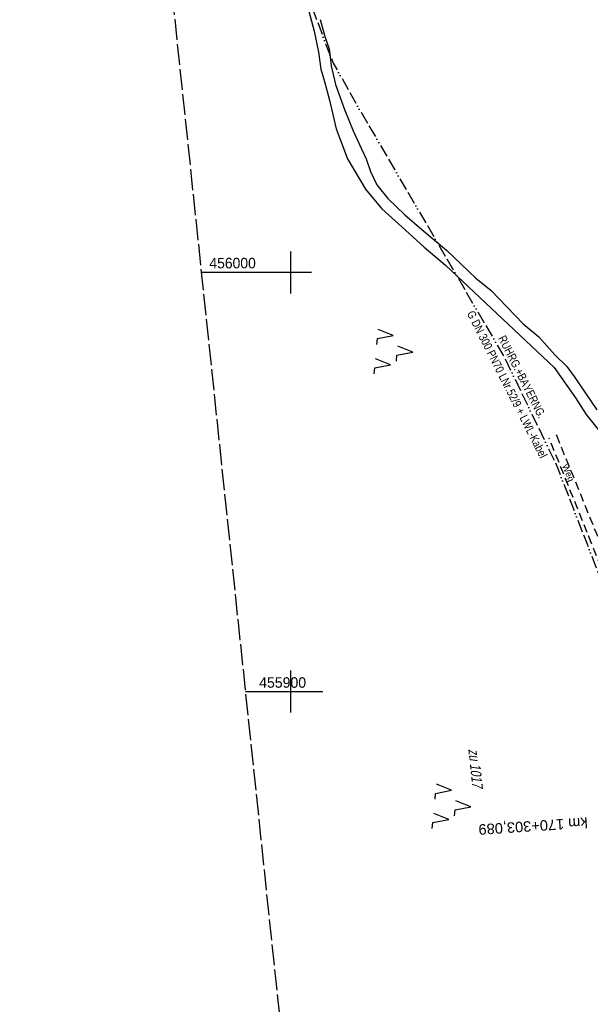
# Model space of a CAD drawing. Extents: x 509535 to 509917, y 455493 to 456443.
# Tile 10 of 34: x 509535 to 509672, y 455825 to 456060. Entities that reach past the tile are written whole.
import ezdxf
from ezdxf.enums import TextEntityAlignment as Align

# ---------------------------------------------------------------- set-up
doc = ezdxf.new("R2010")
doc.units = 0
doc.header["$LTSCALE"] = 10
doc.header["$MEASUREMENT"] = 0
for name, pattern in [('ACAD_ISO13W100', [36, 12, -3, 12, -3, 0, -3, 0, -3]), ('LT00', [0]), ('LT11', [0.3, 0.2, -0.1]), ('LT14', [0.6, 0.5, -0.1])]:
    doc.linetypes.add(name, pattern=pattern)
doc.layers.get('0').update_dxf_attribs({"linetype": 'LT00'})
doc.layers.add('-BLATT_115-RAND', color=7, linetype='LT14', plot=False)
for name, color, linetype in [('-EL-93-1', 250, 'LT00'), ('DFK_FLUR_NR', 250, 'LT00'), ('DFK_KATASTER', 250, 'LT00'), ('DFK_NUTZUNG', 250, 'LT00'), ('FELDWEG_TEXT', 250, 'Continuous'), ('GASLTG', 250, 'ACAD_ISO13W100'), ('GASLTG_TEXT', 250, 'Continuous'), ('V115_FELDWEG', 250, 'LT11'), ('V115_RASTER', 250, 'LT00')]:
    doc.layers.add(name, color=color, linetype=linetype)
doc.styles.add('Arial', font='ARIAL.TTF')
doc.styles.add('Beschrift', font='ARIAL.TTF')
doc.styles.get("Standard").update_dxf_attribs({"font": 'ARIAL.TTF'})
doc.styles.add('Versorgungsltg', font='ARIAL.TTF', dxfattribs={"width": 0.8, "height": 2})

# ---------------------------------------------------------------- blocks, each defined once
blk = doc.blocks.new('SYMB7221')
at = {"color": 0, "linetype": 'ByBlock'}
for p, q in [((0, 0.435), (-0.11, 0.065)), ((0.11, 0.065), (0, 0.435)), ((0.25, 0.065), (0.11, 0.065)), ((-0.35, -0.065), (-0.46, -0.435)), ((0.35, -0.065), (0.24, -0.435))]:
    blk.add_line(p, q, dxfattribs=at)
for points in [[(-0.1, -0.435), (-0.24, -0.435), (-0.35, -0.065)], [(0.6, -0.435), (0.46, -0.435), (0.35, -0.065)]]:
    blk.add_lwpolyline(points, dxfattribs=at)
blk = doc.blocks.new('SYMB0011')
at = {"color": 0, "linetype": 'ByBlock'}
for p, q in [((0.5, 0), (-0.5, 0)), ((0, 0.5), (0, -0.5))]:
    blk.add_line(p, q, dxfattribs=at)

msp = doc.modelspace()

# ---------------------------------------------------------------- linework, layer by layer
at = {"layer": '-BLATT_115-RAND'}
msp.add_lwpolyline([(509535.36, 456412.53), (509632.04, 455492.59), (509917.47, 455522.59), (509820.79, 456442.52), (509535.36, 456412.53)], dxfattribs=at)
at = {"layer": 'DFK_KATASTER'}
for p, q in [((509603.45, 456065.83), (509605.62, 456057.56)), ((509607.09, 456060.38), (509608.2, 456056.33)), ((509605.62, 456057.56), (509606.69, 456052.6)), ((509608.2, 456056.33), (509609.24, 456053.38)), ((509609.24, 456053.38), (509609.7, 456049.32)), ((509606.69, 456052.6), (509607.25, 456048.54)), ((509609.7, 456049.32), (509610.77, 456044.87)), ((509607.25, 456048.54), (509608.1, 456045.59)), ((509608.1, 456045.59), (509609.42, 456040.79)), ((509610.77, 456044.87), (509612.91, 456038.93)), ((509609.42, 456040.79), (509610.91, 456034.29)), ((509612.91, 456038.93), (509614.98, 456033.84)), ((509610.91, 456034.29), (509613.57, 456027.1)), ((509614.98, 456033.84), (509616.85, 456029.65)), ((509616.85, 456029.65), (509618.03, 456027.16)), ((509613.57, 456027.1), (509617.88, 456019.88)), ((509618.03, 456027.16), (509619.08, 456024.11)), ((509619.08, 456024.11), (509620.63, 456020.92)), ((509620.63, 456020.92), (509623.23, 456017.64)), ((509617.88, 456019.88), (509621.76, 456015.21)), ((509623.23, 456017.64), (509627.25, 456013.73)), ((509621.76, 456015.21), (509626.54, 456010.91)), ((509627.25, 456013.73), (509631.36, 456010.23)), ((509626.54, 456010.91), (509631.92, 456006.02)), ((509631.36, 456010.23), (509637.2, 456005.34)), ((509631.92, 456006.02), (509637, 456001.78)), ((509637.2, 456005.34), (509644.27, 455998.66)), ((509637, 456001.78), (509662.92, 455977.3)), ((509644.27, 455998.66), (509647.87, 455995.7)), ((509647.87, 455995.7), (509651.64, 455991.79)), ((509651.64, 455991.79), (509655.51, 455987.78)), ((509655.51, 455987.78), (509659.26, 455984.62)), ((509659.26, 455984.62), (509663.13, 455980.36)), ((509663.13, 455980.36), (509665.98, 455977.59)), ((509662.92, 455977.3), (509667.99, 455970.09)), ((509665.98, 455977.59), (509667.67, 455975.2)), ((509667.67, 455975.2), (509673.15, 455967.25)), ((509667.99, 455970.09), (509670.6, 455966.16)), ((509670.6, 455966.16), (509673.72, 455962.14))]:
    msp.add_line(p, q, dxfattribs=at)
at = {"layer": 'GASLTG', "ltscale": 0.025, "flags": 128}
msp.add_lwpolyline([(509576.64, 456416.86), (509580.42, 456407.74), (509587.24, 456392.18), (509591.42, 456382.27), (509597.66, 456365.03), (509604.75, 456344.5), (509608.5, 456332.06), (509616.69, 456303.9), (509621.74, 456286.7), (509623.05, 456279.51), (509625.2, 456264.88), (509628.28, 456228.9), (509627.76, 456227.65), (509626.73, 456226.11), (509624.81, 456225), (509619.29, 456223.6), (509599.24, 456219.11), (509590.54, 456217.56), (509588.78, 456216.68), (509588.11, 456214.99), (509588, 456213.31), (509590.7, 456177.75), (509590.25, 456175.17), (509586.8, 456115.33), (509601.51, 456073.24), (509608.12, 456055.24), (509610.22, 456049.99), (509615.8, 456040.04), (509651.21, 455979.5), (509663.5, 455954.04), (509676.39, 455920.74), (509705.32, 455849.52), (509725.25, 455800.42), (509734.94, 455779.14), (509734.41, 455718.88), (509734.2, 455703.01), (509733.7, 455653.34), (509733.32, 455613.95), (509732.96, 455610.18), (509732.76, 455606.91), (509732.7, 455601.24), (509731.56, 455550.22), (509730.86, 455531.77), (509730.15, 455502.9)], dxfattribs=at)
at = {"layer": 'V115_FELDWEG', "flags": 128}
for points in [[(509722.82, 455502.13), (509723.39, 455503.19), (509724.56, 455505.33), (509725.74, 455507.46), (509726.94, 455509.6), (509727.79, 455511.11), (509728.65, 455512.62), (509729.51, 455514.13), (509730.37, 455515.64), (509731.22, 455517.16), (509732.05, 455518.68), (509732.86, 455520.21), (509733.65, 455521.75), (509734.4, 455523.3), (509735.13, 455524.85), (509735.81, 455526.42), (509736.45, 455528), (509737.04, 455529.59), (509737.57, 455531.2), (509738.04, 455532.83), (509738.47, 455534.54), (509738.84, 455536.28), (509739.14, 455538.02), (509739.38, 455539.78), (509739.58, 455541.56), (509739.73, 455543.34), (509739.84, 455545.14), (509739.91, 455546.94), (509739.95, 455548.75), (509739.96, 455550.56), (509739.94, 455552.37), (509739.91, 455554.19), (509739.87, 455556), (509739.81, 455557.81), (509739.71, 455560.95), (509739.6, 455564.07), (509739.47, 455567.18), (509739.34, 455570.29), (509739.21, 455573.38), (509739.06, 455576.48), (509738.92, 455579.57), (509738.77, 455582.66), (509738.63, 455585.76), (509738.43, 455590.01), (509738.24, 455594.27), (509738.06, 455598.54), (509737.88, 455602.81), (509737.71, 455607.08), (509737.55, 455611.34), (509737.4, 455615.53), (509737.25, 455619.71), (509737.13, 455623.9), (509737.02, 455628.08), (509736.92, 455632.26), (509736.84, 455636.45), (509736.81, 455638.77), (509736.79, 455641.09), (509736.78, 455643.41), (509736.78, 455645.74), (509736.8, 455648.06), (509736.85, 455650.38), (509736.91, 455652.7), (509737.01, 455655.01), (509737.13, 455657.33), (509737.25, 455659.17), (509737.39, 455661.02), (509737.54, 455662.86), (509737.7, 455664.7), (509737.86, 455666.54), (509738.03, 455668.38), (509738.19, 455670.22), (509738.35, 455672.07), (509738.62, 455675.37), (509738.86, 455678.69), (509739.07, 455682), (509739.26, 455685.31), (509739.43, 455688.63), (509739.55, 455691.47), (509739.66, 455694.31), (509739.76, 455697.15), (509739.85, 455699.99), (509739.93, 455702.83), (509740, 455705.67), (509740.08, 455708.51), (509740.15, 455711.35), (509740.23, 455714.19), (509740.31, 455717.03), (509740.39, 455719.64), (509740.47, 455722.24), (509740.55, 455724.85), (509740.62, 455727.45), (509740.69, 455730.06), (509740.74, 455732.67), (509740.77, 455735.28), (509740.79, 455737.88), (509740.78, 455740.49), (509740.74, 455743.1), (509740.68, 455745.71), (509740.58, 455748.33), (509740.45, 455750.68), (509740.29, 455753.03), (509740.1, 455755.37), (509739.86, 455757.72), (509739.57, 455760.05), (509739.24, 455762.38), (509738.86, 455764.7), (509738.41, 455767.01), (509737.91, 455769.3), (509737.35, 455771.57), (509736.8, 455773.56), (509736.2, 455775.53), (509735.56, 455777.49), (509734.87, 455779.44), (509734.16, 455781.38), (509733.41, 455783.31), (509732.64, 455785.23), (509731.84, 455787.14), (509731.02, 455789.05), (509730.19, 455790.94), (509729.18, 455793.23), (509728.15, 455795.5), (509727.11, 455797.77), (509726.07, 455800.04), (509725.02, 455802.3), (509723.97, 455804.57), (509722.93, 455806.83), (509721.88, 455809.09), (509720.2, 455812.78), (509718.53, 455816.48), (509716.89, 455820.2), (509715.26, 455823.92), (509713.66, 455827.65), (509712.09, 455831.39), (509710.54, 455835.15), (509709.03, 455838.91), (509707.54, 455842.69), (509706.09, 455846.48), (509704.67, 455850.28), (509703.71, 455852.92), (509702.76, 455855.56), (509701.83, 455858.2), (509700.9, 455860.84), (509699.98, 455863.49), (509699.06, 455866.14), (509698.14, 455868.78), (509697.22, 455871.43), (509696.29, 455874.07), (509695.35, 455876.71), (509694.39, 455879.34), (509693.42, 455881.97), (509692.36, 455884.77), (509691.28, 455887.57), (509690.19, 455890.36), (509689.08, 455893.14), (509687.96, 455895.92), (509686.83, 455898.69), (509685.69, 455901.46), (509684.55, 455904.23), (509683.4, 455907), (509682.26, 455909.77), (509681.12, 455912.54), (509679.68, 455916.04), (509678.25, 455919.55), (509676.83, 455923.06), (509675.42, 455926.56), (509674, 455930.07), (509672.59, 455933.58), (509671.18, 455937.09), (509668.83, 455942.92), (509666.47, 455948.76), (509664.12, 455954.59), (509661.77, 455960.42)], [(509663.46, 455961.16), (509665.37, 455956.47), (509667.29, 455951.78), (509669.2, 455947.08), (509671.1, 455942.39), (509673.01, 455937.69), (509674.66, 455933.59), (509676.32, 455929.48), (509677.97, 455925.38), (509679.62, 455921.27), (509681.28, 455917.17), (509682.93, 455913.06), (509684.17, 455910), (509685.4, 455906.93), (509686.64, 455903.87), (509687.87, 455900.8), (509689.09, 455897.74), (509690.31, 455894.66), (509691.52, 455891.59), (509692.71, 455888.51), (509693.9, 455885.43), (509695.07, 455882.34), (509696.13, 455879.5), (509697.18, 455876.65), (509698.22, 455873.8), (509699.26, 455870.94), (509700.29, 455868.09), (509701.32, 455865.23), (509702.35, 455862.38), (509703.39, 455859.52), (509704.43, 455856.67), (509705.48, 455853.82), (509706.55, 455850.98), (509708.3, 455846.38), (509710.1, 455841.79), (509711.93, 455837.22), (509713.79, 455832.66), (509715.69, 455828.11), (509717.62, 455823.58), (509719.58, 455819.06), (509721.57, 455814.56), (509723.58, 455810.07), (509724.61, 455807.79), (509725.65, 455805.52), (509726.69, 455803.24), (509727.73, 455800.97), (509728.77, 455798.69), (509729.81, 455796.41), (509730.84, 455794.13), (509731.86, 455791.84), (509732.63, 455790.1), (509733.38, 455788.35), (509734.13, 455786.6), (509734.85, 455784.84), (509735.56, 455783.08), (509736.24, 455781.3), (509736.9, 455779.52), (509737.52, 455777.73), (509738.11, 455775.93), (509738.66, 455774.12), (509739.17, 455772.29), (509739.71, 455770.15), (509740.19, 455767.99), (509740.61, 455765.82), (509740.98, 455763.63), (509741.3, 455761.44), (509741.58, 455759.23), (509741.81, 455757.02), (509742.01, 455754.81), (509742.17, 455752.59), (509742.3, 455750.37), (509742.4, 455748.14), (509742.49, 455745.53), (509742.54, 455742.92), (509742.57, 455740.31), (509742.58, 455737.7), (509742.56, 455735.09), (509742.53, 455732.49), (509742.48, 455729.88), (509742.42, 455727.28), (509742.35, 455724.67), (509742.28, 455722.07), (509742.2, 455719.46), (509742.13, 455716.86), (509742.06, 455714.03), (509742, 455711.21), (509741.93, 455708.39), (509741.86, 455705.57), (509741.79, 455702.75), (509741.71, 455699.93), (509741.62, 455697.11), (509741.52, 455694.29), (509741.4, 455691.47), (509741.26, 455688.65), (509741.12, 455686.26), (509740.97, 455683.87), (509740.81, 455681.49), (509740.64, 455679.1), (509740.47, 455676.71), (509740.29, 455674.33), (509740.11, 455671.94), (509739.95, 455669.84), (509739.8, 455667.73), (509739.65, 455665.62), (509739.52, 455663.52), (509739.39, 455661.41), (509739.28, 455659.3), (509739.19, 455657.19), (509739.1, 455654.6), (509739.03, 455652.01), (509739, 455649.42), (509738.98, 455646.83), (509738.98, 455644.24), (509738.99, 455641.65), (509739.01, 455639.06), (509739.04, 455636.47), (509739.1, 455632.32), (509739.17, 455628.18), (509739.25, 455624.04), (509739.35, 455619.89), (509739.47, 455615.75), (509739.6, 455611.61), (509739.73, 455607.95), (509739.87, 455604.29), (509740.02, 455600.63), (509740.18, 455596.97), (509740.34, 455593.31), (509740.51, 455589.66), (509740.68, 455586.01), (509740.83, 455582.89), (509740.97, 455579.77), (509741.11, 455576.65), (509741.25, 455573.53), (509741.38, 455570.4), (509741.5, 455567.27), (509741.62, 455564.13), (509741.72, 455560.98), (509741.82, 455557.82), (509741.87, 455555.95), (509741.91, 455554.07), (509741.94, 455552.19), (509741.95, 455550.32), (509741.93, 455548.44), (509741.89, 455546.57), (509741.82, 455544.7), (509741.7, 455542.84), (509741.55, 455540.99), (509741.35, 455539.15), (509741.09, 455537.32), (509740.79, 455535.51), (509740.42, 455533.71), (509739.98, 455531.93), (509739.51, 455530.29), (509738.99, 455528.67), (509738.41, 455527.06), (509737.79, 455525.47), (509737.12, 455523.88), (509736.42, 455522.31), (509735.68, 455520.75), (509734.91, 455519.2), (509734.12, 455517.65), (509733.3, 455516.11), (509732.47, 455514.58), (509731.63, 455513.05), (509730.78, 455511.53), (509729.92, 455510.01), (509729.07, 455508.49), (509727.77, 455506.15), (509726.47, 455503.81), (509725.72, 455502.44)]]:
    msp.add_lwpolyline(points, dxfattribs=at)
at = {"layer": 'V115_RASTER'}
for p, q in [((509600, 456005), (509600, 455995)), ((509605, 456000), (509578.71, 456000)), ((509600, 455905), (509600, 455895)), ((509589.22, 455900), (509607.72, 455900))]:
    msp.add_line(p, q, dxfattribs=at)

# ---------------------------------------------------------------- block references
at = {"layer": 'DFK_NUTZUNG', "xscale": 10.00000000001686, "yscale": 10, "zscale": 10, "rotation": 264.7377100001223}
for p in [(509624.87, 455981.43), (509638.73, 455872.91)]:
    msp.add_blockref('SYMB7221', p, dxfattribs=at)
at = {"layer": 'V115_FELDWEG', "xscale": 0.1000000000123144, "yscale": 0.09999999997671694, "zscale": 0.1, "rotation": 275.9993999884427}
for p in [(509661.77, 455960.42), (509663.46, 455961.16), (509671.18, 455937.09)]:
    msp.add_blockref('SYMB0011', p, dxfattribs=at)

# ---------------------------------------------------------------- texts
at = {"layer": '-EL-93-1', "style": 'Arial'}
msp.add_text('   km 170+303,089', height=2.5, rotation=183.7394, dxfattribs=at).set_placement((509673.84, 455868.95), align=Align.MIDDLE_LEFT)
at = {"layer": 'DFK_FLUR_NR', "oblique": 13.754, "width": 0.75}
msp.add_text('zu 1017', height=2.5, rotation=275.9994, dxfattribs=at).set_placement((509642.44, 455886.24))
at = {"layer": 'FELDWEG_TEXT', "insert": (509664.36, 455953.74), "char_height": 1.5, "attachment_point": 7, "rotation": 292.8179, "style": 'Beschrift'}
msp.add_mtext('Weg', dxfattribs=at)
at = {"layer": 'GASLTG_TEXT', "insert": (509653.48, 455974.21), "char_height": 2, "attachment_point": 5, "rotation": 296.8169, "line_spacing_factor": 1.2, "style": 'Versorgungsltg'}
msp.add_mtext('{\\fArial|b0|i0|c238|p34;RUHRG.+BAYERNG.\\PG DN 300} {\\fArial|b0|i0|c238|p34;PN70 LNr.52/9 + LWL-Kabel}', dxfattribs=at)
at = {"layer": 'V115_RASTER'}
for s, width, p in [(' 456000', 0.951, (509579.71, 456001)), (' 455900', 0.962, (509591.58, 455900.92))]:
    msp.add_text(s, height=2.5, rotation=0.0014, dxfattribs=dict(at, width=width)).set_placement(p)

doc.saveas('drawing.dxf')
